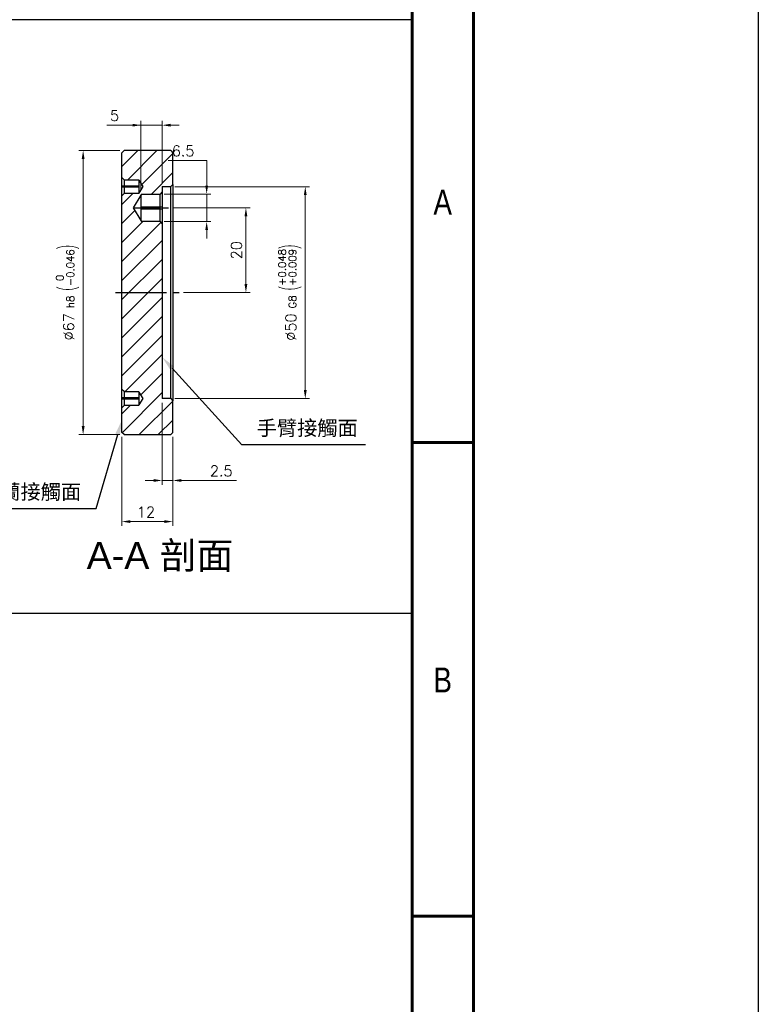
# Model space of a CAD drawing. Header units: millimetres. Extents: x 399 to 6233, y -1870 to 1602.
# Tile 94 of 164: x 4957 to 5132, y -1535 to -1302. Entities that reach past the tile are written whole.
import ezdxf
from ezdxf.enums import TextEntityAlignment as Align

# ---------------------------------------------------------------- set-up
doc = ezdxf.new("R2010")
doc.units = ezdxf.units.MM
doc.linetypes.add('AM_ISO08W050', pattern=[18, 12, -1.5, 3, -1.5])
doc.linetypes.add('AM_ISO08W050x2', pattern=[9, 6, -0.75, 1.5, -0.75])
doc.layers.add('AM_5', color=3, linetype='Continuous', lineweight=25)
doc.layers.add('AM_7', color=4, linetype='AM_ISO08W050', lineweight=25)
doc.layers.add('BORDER', color=7, linetype='Continuous')
doc.styles.add('SEACAD_arial_ttf', font='arial.ttf', dxfattribs={"height": 0.2})
doc.styles.get("Standard").update_dxf_attribs({"font": 'arial.ttf'})
doc.styles.add('尺寸標註', font='romans.shx', dxfattribs={"bigfont": 'CHINESET.SHX'})
doc.dimstyles.new('複本 CNS2-1$0', dxfattribs={"dimtxt": 2.5, "dimasz": 2, "dimexe": 1, "dimexo": 1, "dimgap": 1, "dimtad": 1, "dimtoh": 1, "dimdsep": 46, "dimtxsty": '尺寸標註', "dimcen": 0, "dimclrd": 2, "dimclre": 2, "dimclrt": 3, "dimadec": 0, "dimazin": 2, "dimtp": 0.1, "dimtm": 0.1, "dimtfac": 0.71, "dimtmove": 0, "dimatfit": 0, "dimfxl": 0, "dimlwd": 13, "dimlwe": 13, "dimarcsym": 0})

# ---------------------------------------------------------------- blocks, each defined once
blk = doc.blocks.new('A4橫')
at = {"layer": 'BORDER', "color": 123, "linetype": 'Continuous', "lineweight": 60, "ltscale": 25.4}
for p, q in [((4924.32, 1170.89), (4924.32, 1453.75)), ((4917.11, 1446.54), (4917.11, 1170.89)), ((4924.32, 1372.83), (4917.11, 1372.83)), ((4924.32, 1316.96), (4917.11, 1316.96))]:
    blk.add_line(p, q, dxfattribs=at)
at = {"layer": 'BORDER', "color": 60, "linetype": 'Continuous', "ltscale": 25.4}
blk.add_line((4917.11, 1422.7), (4731.53, 1422.7), dxfattribs=at)
at = {"layer": 'BORDER', "color": 60, "linetype": 'Continuous', "ltscale": 25.4, "style": 'SEACAD_arial_ttf', "width": 0.8}
for s, p in [('A', (4919.6, 1402.64)), ('B', (4919.6, 1346.29))]:
    blk.add_text(s, height=2.94, dxfattribs=at).set_placement(p, align=Align.TOP_LEFT)
blk = doc.blocks.new('*D249')
at = {"layer": 'AM_5', "color": 2, "lineweight": 13}
for p, q in [((4981.03, -1333.19), (4971.38, -1333.19)), ((4972.38, -1335.19), (4972.38, -1398.19)), ((4981.03, -1400.19), (4971.38, -1400.19))]:
    blk.add_line(p, q, dxfattribs=at)
at = {"layer": 'AM_5', "color": 2, "lineweight": -2}
for points in [[(4972.05, -1335.19), (4972.72, -1335.19), (4972.38, -1333.19)], [(4972.05, -1398.19), (4972.72, -1398.19), (4972.38, -1400.19)]]:
    blk.add_solid(points, dxfattribs=at)
at = {"layer": 'Defpoints', "color": 0, "lineweight": -2}
for p in [(4982.03, -1333.19), (4972.38, -1400.19), (4982.03, -1400.19)]:
    blk.add_point(p, dxfattribs=at)
at = {"layer": 'AM_5', "color": 3, "insert": (4968.72, -1366.69), "char_height": 2.5, "attachment_point": 5, "rotation": 90, "style": '尺寸標註'}
blk.add_mtext('%%C67{}{\\H0.7x;\\C3; h8 {\\H2x;\\W0.5;(}\\S 0^ -0.046;{\\H2x;\\W0.5;)}}', dxfattribs=at)
blk = doc.blocks.new('*D250')
at = {"layer": 'AM_5', "color": 2, "lineweight": 13}
for p, q in [((4993.53, -1346.69), (5011.79, -1346.69)), ((5010.79, -1348.69), (5010.79, -1364.69)), ((4996.03, -1366.69), (5011.79, -1366.69))]:
    blk.add_line(p, q, dxfattribs=at)
at = {"layer": 'AM_5', "color": 2, "lineweight": -2}
for points in [[(5010.46, -1348.69), (5011.12, -1348.69), (5010.79, -1346.69)], [(5010.46, -1364.69), (5011.12, -1364.69), (5010.79, -1366.69)]]:
    blk.add_solid(points, dxfattribs=at)
at = {"layer": 'Defpoints', "color": 0, "lineweight": -2}
for p in [(4992.53, -1346.69), (4995.03, -1366.69), (5010.79, -1366.69)]:
    blk.add_point(p, dxfattribs=at)
at = {"layer": 'AM_5', "color": 3, "insert": (5008.54, -1356.69), "char_height": 2.5, "attachment_point": 5, "rotation": 90, "style": '尺寸標註'}
blk.add_mtext('20', dxfattribs=at)
blk = doc.blocks.new('*D251')
at = {"layer": 'AM_5', "color": 2, "lineweight": 13}
for p, q in [((4992.41, -1335.51), (5001.53, -1335.51)), ((5001.53, -1335.51), (5001.53, -1339.44)), ((5001.53, -1341.44), (5001.53, -1339.44)), ((4991.53, -1343.44), (5002.53, -1343.44)), ((5001.53, -1343.44), (5001.53, -1349.94)), ((4991.53, -1349.94), (5002.53, -1349.94)), ((5001.53, -1351.94), (5001.53, -1353.94))]:
    blk.add_line(p, q, dxfattribs=at)
at = {"layer": 'AM_5', "color": 2, "lineweight": -2}
for points in [[(5001.2, -1341.44), (5001.86, -1341.44), (5001.53, -1343.44)], [(5001.2, -1351.94), (5001.86, -1351.94), (5001.53, -1349.94)]]:
    blk.add_solid(points, dxfattribs=at)
at = {"layer": 'Defpoints', "color": 0, "lineweight": -2}
for p in [(4990.53, -1343.44), (4990.53, -1349.94), (5001.53, -1349.94)]:
    blk.add_point(p, dxfattribs=at)
at = {"layer": 'AM_5', "color": 3, "insert": (4995.97, -1333.26), "char_height": 2.5, "attachment_point": 5, "style": '尺寸標註'}
blk.add_mtext('6.5', dxfattribs=at)
blk = doc.blocks.new('*D252')
at = {"layer": 'AM_5', "color": 2, "lineweight": 13}
for p, q in [((4994.03, -1341.69), (5025.79, -1341.69)), ((5024.79, -1343.69), (5024.79, -1389.69)), ((4994.03, -1391.69), (5025.79, -1391.69))]:
    blk.add_line(p, q, dxfattribs=at)
at = {"layer": 'AM_5', "color": 2, "lineweight": -2}
for points in [[(5024.46, -1343.69), (5025.13, -1343.69), (5024.79, -1341.69)], [(5024.46, -1389.69), (5025.13, -1389.69), (5024.79, -1391.69)]]:
    blk.add_solid(points, dxfattribs=at)
at = {"layer": 'Defpoints', "color": 0, "lineweight": -2}
for p in [(4993.03, -1341.69), (4993.03, -1391.69), (5024.79, -1391.69)]:
    blk.add_point(p, dxfattribs=at)
at = {"layer": 'AM_5', "color": 3, "insert": (5021.13, -1366.69), "char_height": 2.5, "attachment_point": 5, "rotation": 90, "style": '尺寸標註'}
blk.add_mtext('%%C50{}{\\H0.7x;\\C3; G8 {\\H2x;\\W0.5;(}\\S+0.048^ +0.009;{\\H2x;\\W0.5;)}}', dxfattribs=at)
blk = doc.blocks.new('*D253')
at = {"layer": 'AM_5', "color": 2, "lineweight": 13}
for p, q in [((4986.03, -1342.44), (4986.03, -1326.19)), ((4991.03, -1340.69), (4991.03, -1326.19)), ((4977.96, -1327.19), (4986.03, -1327.19)), ((4984.03, -1327.19), (4982.03, -1327.19)), ((4986.03, -1327.19), (4991.03, -1327.19)), ((4986.03, -1327.19), (4991.03, -1327.19)), ((4993.03, -1327.19), (4995.03, -1327.19))]:
    blk.add_line(p, q, dxfattribs=at)
at = {"layer": 'AM_5', "color": 2, "lineweight": -2}
for points in [[(4984.03, -1326.86), (4984.03, -1327.52), (4986.03, -1327.19)], [(4993.03, -1326.86), (4993.03, -1327.52), (4991.03, -1327.19)]]:
    blk.add_solid(points, dxfattribs=at)
at = {"layer": 'Defpoints', "color": 0, "lineweight": -2}
for p in [(4991.03, -1327.19), (4991.03, -1341.69), (4986.03, -1343.44)]:
    blk.add_point(p, dxfattribs=at)
at = {"layer": 'AM_5', "color": 3, "insert": (4979.8, -1324.94), "char_height": 2.5, "attachment_point": 5, "style": '尺寸標註'}
blk.add_mtext('5', dxfattribs=at)
blk = doc.blocks.new('*D254')
at = {"layer": 'AM_5', "color": 2, "lineweight": 13}
for p, q in [((4991.03, -1392.69), (4991.03, -1412)), ((4993.53, -1400.69), (4993.53, -1412)), ((4989.03, -1411), (4987.03, -1411)), ((4991.03, -1411), (4993.53, -1411)), ((4995.53, -1411), (5008.58, -1411))]:
    blk.add_line(p, q, dxfattribs=at)
at = {"layer": 'AM_5', "color": 2, "lineweight": -2}
for points in [[(4989.03, -1410.67), (4989.03, -1411.33), (4991.03, -1411)], [(4995.53, -1410.67), (4995.53, -1411.33), (4993.53, -1411)]]:
    blk.add_solid(points, dxfattribs=at)
at = {"layer": 'Defpoints', "color": 0, "lineweight": -2}
for p in [(4991.03, -1391.69), (4993.53, -1399.69), (4993.53, -1411)]:
    blk.add_point(p, dxfattribs=at)
at = {"layer": 'AM_5', "color": 3, "insert": (5004.96, -1408.75), "char_height": 2.5, "attachment_point": 5, "style": '尺寸標註'}
blk.add_mtext('2.5', dxfattribs=at)
blk = doc.blocks.new('*D255')
at = {"layer": 'AM_5', "color": 2, "lineweight": 13}
for p, q in [((4981.53, -1400.69), (4981.53, -1421.7)), ((4993.53, -1400.69), (4993.53, -1421.7)), ((4983.53, -1420.7), (4991.53, -1420.7))]:
    blk.add_line(p, q, dxfattribs=at)
at = {"layer": 'AM_5', "color": 2, "lineweight": -2}
for points in [[(4983.53, -1420.36), (4983.53, -1421.03), (4981.53, -1420.7)], [(4991.53, -1420.36), (4991.53, -1421.03), (4993.53, -1420.7)]]:
    blk.add_solid(points, dxfattribs=at)
at = {"layer": 'Defpoints', "color": 0, "lineweight": -2}
for p in [(4981.53, -1399.69), (4993.53, -1399.69), (4993.53, -1420.7)]:
    blk.add_point(p, dxfattribs=at)
at = {"layer": 'AM_5', "color": 3, "insert": (4987.21, -1418.45), "char_height": 2.5, "attachment_point": 5, "style": '尺寸標註'}
blk.add_mtext('12', dxfattribs=at)
blk = doc.blocks.new('*S227')
at = {"layer": 'AM_5', "color": 7}
for p, q in [((10398.45, -1696.65), (10382.02, -1678.59)), ((10427.61, -1696.65), (10398.45, -1696.65))]:
    blk.add_line(p, q, dxfattribs=at)
at = {"layer": 'AM_5', "color": 7, "linetype": 'Continuous'}
blk.add_trace([(10382.45, -1678.19), (10381.58, -1678.98), (10379.66, -1676)], dxfattribs=at)
at = {"layer": 'AM_5', "color": 2, "insert": (10401.95, -1694.9), "char_height": 3.5, "attachment_point": 7}
blk.add_mtext('{\\fPMingLiU|b0|i0|c136|p18;手臂接觸面}', dxfattribs=at)
blk = doc.blocks.new('*S228')
at = {"layer": 'AM_5', "color": 7}
for p, q in [((10364.05, -1711.66), (10369.17, -1694.2)), ((10324.51, -1711.66), (10364.05, -1711.66))]:
    blk.add_line(p, q, dxfattribs=at)
at = {"layer": 'AM_5', "color": 7, "linetype": 'Continuous'}
blk.add_trace([(10369.73, -1694.37), (10368.62, -1694.04), (10370.16, -1690.84)], dxfattribs=at)
at = {"layer": 'AM_5', "color": 2, "insert": (10360.55, -1709.91), "char_height": 3.5, "attachment_point": 9}
blk.add_mtext('{\\fPMingLiU|b0|i0|c136|p18;夾爪法蘭接觸面}', dxfattribs=at)

msp = doc.modelspace()

# ---------------------------------------------------------------- hatches: boundary and pattern name
at = {"linetype": 'Continuous', "lineweight": 18}
h = msp.add_hatch(dxfattribs=at)
h.set_pattern_fill('ANSI31', color=3, style=0)
h.set_pattern_definition([(45, (1651.1176, -2494.112), (-2.245064, 2.245064), [])])
h.paths.add_polyline_path([(4991.035, -1350.439), (4990.535, -1349.939), (4986.035, -1349.939), (4986.035, -1349.689), (4984.232, -1346.689), (4986.035, -1343.689), (4986.035, -1343.439), (4990.535, -1343.439), (4991.035, -1342.939), (4991.035, -1341.689), (4993.035, -1341.689), (4993.535, -1341.189), (4993.535, -1333.689), (4993.035, -1333.189), (4982.035, -1333.189), (4981.535, -1333.689), (4981.535, -1339.539), (4982.035, -1340.039), (4985.535, -1340.039), (4985.535, -1340.189), (4986.436, -1341.689), (4985.535, -1343.189), (4985.535, -1343.339), (4982.035, -1343.339), (4981.535, -1343.839), (4981.535, -1389.539), (4982.035, -1390.039), (4985.535, -1390.039), (4985.535, -1390.189), (4986.436, -1391.689), (4985.535, -1393.189), (4985.535, -1393.339), (4982.035, -1393.339), (4981.535, -1393.839), (4981.535, -1399.689), (4982.035, -1400.189), (4993.035, -1400.189), (4993.535, -1399.689), (4993.535, -1392.189), (4993.035, -1391.689), (4991.035, -1391.689)], flags=0)

# ---------------------------------------------------------------- linework, layer by layer
at = {"color": 7, "linetype": 'Continuous', "lineweight": 25}
for p, q in [((4981.535, -1333.689), (4982.035, -1333.189)), ((4993.035, -1333.189), (4982.035, -1333.189)), ((4993.035, -1333.189), (4993.535, -1333.689)), ((4981.535, -1339.539), (4981.535, -1333.689)), ((4993.535, -1341.189), (4993.535, -1333.689)), ((4982.035, -1340.039), (4981.535, -1339.539)), ((4981.535, -1341.539), (4981.535, -1339.539)), ((4982.035, -1340.039), (4985.535, -1340.039)), ((4982.035, -1340.039), (4982.035, -1341.539)), ((4985.535, -1340.189), (4985.535, -1340.039)), ((4985.535, -1340.189), (4986.436, -1341.689)), ((4985.535, -1340.189), (4985.535, -1341.689)), ((4982.035, -1341.539), (4981.535, -1341.539)), ((4981.535, -1341.839), (4981.535, -1341.539)), ((4982.035, -1341.839), (4981.535, -1341.839)), ((4981.535, -1343.839), (4981.535, -1341.839)), ((4985.535, -1341.539), (4982.035, -1341.539)), ((4982.035, -1341.539), (4982.035, -1341.839)), ((4982.035, -1341.839), (4982.035, -1343.339)), ((4985.535, -1341.839), (4982.035, -1341.839)), ((4986.436, -1341.689), (4985.535, -1343.189)), ((4985.535, -1341.689), (4985.535, -1343.189)), ((4991.035, -1341.689), (4993.035, -1341.689)), ((4991.035, -1341.689), (4991.035, -1342.939)), ((4993.535, -1341.189), (4993.035, -1341.689)), ((4993.035, -1391.689), (4993.035, -1341.689)), ((4993.535, -1341.189), (4993.535, -1392.189)), ((4981.535, -1343.839), (4982.035, -1343.339)), ((4981.535, -1389.539), (4981.535, -1343.839)), ((4985.535, -1343.339), (4982.035, -1343.339)), ((4984.232, -1346.689), (4986.035, -1343.689)), ((4985.535, -1343.339), (4985.535, -1343.189)), ((4986.035, -1343.439), (4990.535, -1343.439)), ((4986.035, -1343.439), (4986.035, -1343.689)), ((4986.035, -1346.689), (4986.035, -1343.689)), ((4991.035, -1342.939), (4990.535, -1343.439)), ((4990.535, -1346.439), (4990.535, -1343.439)), ((4991.035, -1342.939), (4991.035, -1346.439)), ((4986.035, -1349.689), (4984.232, -1346.689)), ((4986.035, -1346.439), (4990.535, -1346.439)), ((4986.035, -1349.689), (4986.035, -1346.689)), ((4986.035, -1346.939), (4990.535, -1346.939)), ((4990.535, -1346.439), (4991.035, -1346.439)), ((4990.535, -1346.939), (4990.535, -1346.439)), ((4990.535, -1346.939), (4991.035, -1346.939)), ((4990.535, -1349.939), (4990.535, -1346.939)), ((4991.035, -1346.439), (4991.035, -1346.939)), ((4991.035, -1346.939), (4991.035, -1350.439)), ((4986.035, -1349.689), (4986.035, -1349.939)), ((4990.535, -1349.939), (4986.035, -1349.939)), ((4990.535, -1349.939), (4991.035, -1350.439)), ((4991.035, -1350.439), (4991.035, -1391.689)), ((4982.035, -1390.039), (4981.535, -1389.539)), ((4981.535, -1391.539), (4981.535, -1389.539)), ((4982.035, -1390.039), (4985.535, -1390.039)), ((4982.035, -1390.039), (4982.035, -1391.539)), ((4985.535, -1390.189), (4985.535, -1390.039)), ((4985.535, -1390.189), (4986.436, -1391.689)), ((4985.535, -1390.189), (4985.535, -1391.689)), ((4982.035, -1391.539), (4981.535, -1391.539)), ((4981.535, -1391.839), (4981.535, -1391.539)), ((4982.035, -1391.839), (4981.535, -1391.839)), ((4981.535, -1393.839), (4981.535, -1391.839)), ((4981.535, -1393.839), (4982.035, -1393.339)), ((4985.535, -1391.539), (4982.035, -1391.539)), ((4982.035, -1391.539), (4982.035, -1391.839)), ((4982.035, -1391.839), (4982.035, -1393.339)), ((4985.535, -1391.839), (4982.035, -1391.839)), ((4985.535, -1393.339), (4982.035, -1393.339)), ((4986.436, -1391.689), (4985.535, -1393.189)), ((4985.535, -1391.689), (4985.535, -1393.189)), ((4985.535, -1393.339), (4985.535, -1393.189)), ((4993.035, -1391.689), (4991.035, -1391.689)), ((4993.035, -1391.689), (4993.535, -1392.189)), ((4993.535, -1399.689), (4993.535, -1392.189)), ((4981.535, -1399.689), (4981.535, -1393.839)), ((4982.035, -1400.189), (4981.535, -1399.689)), ((4982.035, -1400.189), (4993.035, -1400.189)), ((4993.535, -1399.689), (4993.035, -1400.189))]:
    msp.add_line(p, q, dxfattribs=at)
at = {"color": 7}
msp.add_line((4829.531, -1442.299), (5050.053, -1442.299), dxfattribs=at)
at = {"color": 4}
msp.add_lwpolyline([(4611.682, 905.937), (5131.682, 905.937), (5131.682, -1870.063), (4611.682, -1870.063)], close=True, dxfattribs=at)
at = {"layer": 'AM_7', "linetype": 'AM_ISO08W050x2'}
msp.add_line((4984.535, -1346.689), (4992.535, -1346.689), dxfattribs=at)
at = {"layer": 'AM_7'}
msp.add_line((4980.035, -1366.689), (4995.035, -1366.689), dxfattribs=at)

# ---------------------------------------------------------------- block references
at = {"xscale": 2, "yscale": 2, "zscale": 2}
msp.add_blockref('A4橫', (-4784.176, -4147.703), dxfattribs=at)
at = {"layer": 'AM_5', "color": 7}
for name in ['*S227', '*S228']:
    msp.add_blockref(name, (-5388.626, 294.081), dxfattribs=at)

# ---------------------------------------------------------------- texts
at = {"color": 7, "insert": (4990.506, -1429.038), "char_height": 6.35, "attachment_point": 5}
msp.add_mtext_dynamic_manual_height_columns('A-A {\\fPMingLiU|b0|i0|c136|p18;剖面}', width=41.3104, gutter_width=12.5, heights=[12.778], dxfattribs=at)

# ---------------------------------------------------------------- dimensions: what is measured, and where the dimension line sits
at = {"layer": 'AM_5'}
for base, p1, p2, override, picture, middle in [((4991.035, -1327.189), (4986.035, -1343.439), (4991.035, -1341.689), {"dimtmove": 1}, '*D253', (4979.798, -1326.922)), ((4993.535, -1410.999), (4991.035, -1391.689), (4993.535, -1399.689), {"dimscale": 1, "dimlfac": 1}, '*D254', (5004.963, -1410.999)), ((4993.535, -1420.698), (4981.535, -1399.689), (4993.535, -1399.689), {"dimscale": 1, "dimlfac": 1}, '*D255', (4987.211, -1420.698))]:
    dim = msp.add_linear_dim(base=base, p1=p1, p2=p2, dimstyle='複本 CNS2-1$0', override=override, dxfattribs=at)
    dim.commit()
    dim.dimension.update_dxf_attribs({"geometry": picture, "text_midpoint": middle, "dimtype": 160})
for base, p1, p2, text, override, picture, middle in [((4972.385, -1400.189), (4982.035, -1333.189), (4982.035, -1400.189), '%%C<>{}{\\H0.7x;\\C3; h8 {\\H2x;\\W0.5;(}\\S 0^ -0.046;{\\H2x;\\W0.5;)}}', {"dimscale": 1, "dimlfac": 1, "dimtp": 0.1, "dimtm": 0.1, "dimtdec": 3, "dimtzin": 8}, '*D249', (4968.718, -1366.689)), ((5024.795, -1391.689), (4993.035, -1341.689), (4993.035, -1391.689), '%%C<>{}{\\H0.7x;\\C3; G8 {\\H2x;\\W0.5;(}\\S+0.048^ +0.009;{\\H2x;\\W0.5;)}}', {"dimscale": 1, "dimlfac": 1, "dimpost": '', "dimtp": 0.1, "dimtm": 0.1, "dimtdec": 3, "dimtzin": 8}, '*D252', (5021.128, -1366.689))]:
    dim = msp.add_linear_dim(base=base, p1=p1, p2=p2, angle=90, text=text, dimstyle='複本 CNS2-1$0', override=override, dxfattribs=at)
    dim.commit()
    dim.dimension.update_dxf_attribs({"geometry": picture, "text_midpoint": middle})
dim = msp.add_linear_dim(base=(5001.531, -1349.939), p1=(4990.535, -1343.439), p2=(4990.535, -1349.939), angle=90, dimstyle='複本 CNS2-1$0', override={"dimtmove": 1}, dxfattribs=at)
dim.commit()
dim.dimension.update_dxf_attribs({"geometry": '*D251', "text_midpoint": (4999.729, -1335.51), "dimtype": 160})
dim = msp.add_linear_dim(base=(5010.789, -1366.689), p1=(4992.535, -1346.689), p2=(4995.035, -1366.689), angle=90, dimstyle='複本 CNS2-1$0', override={"dimscale": 1, "dimlfac": 1}, dxfattribs=at)
dim.commit()
dim.dimension.update_dxf_attribs({"geometry": '*D250', "text_midpoint": (5008.539, -1356.689)})

doc.saveas('drawing.dxf')
